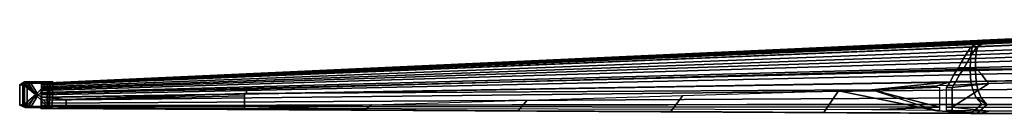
# Model space of a CAD drawing. Extents: x -2112 to 2115, y -152 to 1063.
# Tile 1 of 132: x -2112 to -844, y 222 to 349. Entities that reach past the tile are written whole.
import ezdxf

# ---------------------------------------------------------------- set-up
doc = ezdxf.new("R2010")
doc.units = 0
doc.header["$MEASUREMENT"] = 0
for name, color, linetype in [('AILERONS', 1, 'CONTINUOUS'), ('CENTER_WING', 1, 'CONTINUOUS'), ('FLAPS', 1, 'CONTINUOUS'), ('OUTER_WINGS', 1, 'CONTINUOUS'), ('SPOILERS', 1, 'CONTINUOUS'), ('WING_FOLD_LINES', 1, 'CONTINUOUS'), ('WING_TIPS', 1, 'CONTINUOUS')]:
    doc.layers.add(name, color=color, linetype=linetype)

msp = doc.modelspace()

# ---------------------------------------------------------------- meshes
at = {"layer": 'AILERONS', "color": 9, "linetype": 'CONTINUOUS'}
mesh = msp.add_polyface(dxfattribs=at)
corners = [(-1822.823187, 237.695947, 1933.176389), (-1822.823187, 251.419501, 1867.042822), (-2052.371018, 246.518159, 1897.077118), (-2052.371018, 237.900064, 1943.759583), (-2052.371018, 236.371146, 1897.077118), (-1822.823187, 235.474412, 1867.042822)]
mesh.append_faces([[corners[k] for k in face] for face in [(0, 3, 2, 1), (0, 5, 4, 3)]], dxfattribs={"color": 9})
at = {"layer": 'CENTER_WING', "color": 254, "linetype": 'CONTINUOUS'}
mesh = msp.add_polyface(dxfattribs=at)
corners = [(-350.10392, 302.004119, 1546.52649), (-895.539476, 287.438141, 1640.724357), (-896.95925, 285.40129, 1652.96991), (-879.17679, 285.890694, 1649.795759), (-873.293618, 279.158149, 1686.565588), (-349.793538, 290.633635, 1609.196223), (-351.023101, 226.49591, 1605.240662), (-873.805622, 229.136191, 1683.365561), (-879.17679, 229.07571, 1649.795759), (-896.95925, 229.167136, 1652.96991), (-879.339405, 228.656542, 1500.998749), (-349.876137, 225.837145, 1373.103207), (-348.674553, 336.349056, 1373.103207), (-879.366305, 314.525053, 1501.230761), (-886.151125, 304.039967, 1559.749832), (-349.038008, 323.151845, 1445.48621), (-891.750473, 294.499079, 1608.044206), (-349.474568, 311.03597, 1505.605893), (-866.642615, 270.377172, 1728.134357), (-350.112533, 279.222725, 1662.776914), (-863.907153, 267.275212, 1745.230992), (-909.155083, 265.080166, 1758.158972), (-910.770671, 262.118783, 1772.093416), (-910.770671, 236.884937, 1891.126644), (-349.876137, 236.386182, 1865.266869), (-910.770671, 232.509999, 1772.093416), (-909.155083, 231.993568, 1758.158972), (-863.907153, 231.536601, 1745.230992), (-865.656826, 240.01718, 1382.986503), (-348.590395, 240.438163, 1228.4697), (-348.674553, 342.014484, 1270.067265), (-869.617412, 319.35099, 1417.146561), (-865.636523, 239.934021, 1382.811393), (-873.409445, 248.837593, 1350.348016), (-348.91109, 251.760871, 1184.417012), (-877.725165, 259.151618, 1332.323539), (-348.017716, 265.063514, 1159.588601), (-880.047652, 269.635531, 1322.623741), (-348.317665, 278.594038, 1146.430744), (-881.054047, 284.022537, 1318.420558), (-348.368775, 297.151361, 1140.694532), (-880.757183, 299.669137, 1319.660403), (-348.079963, 317.307468, 1142.29746), (-879.587178, 308.966068, 1324.546897), (-347.888354, 329.235081, 1148.921495), (-877.919938, 314.879042, 1331.510074), (-347.796946, 336.764043, 1158.407154), (-876.540046, 317.927483, 1337.273152), (-349.195708, 340.549806, 1166.715843), (-874.782737, 320.656466, 1344.612502), (-347.38446, 344.036263, 1176.139118), (-871.503051, 323.046162, 1358.310012), (-348.674553, 346.85541, 1195.151384), (-865.636523, 321.686129, 1382.811393), (352.900914, 290.633635, 1611.41682), (353.219909, 279.222725, 1664.99751), (829.05955, 271.073994, 1725.206322), (834.323203, 280.080524, 1682.567404), (352.983514, 236.386182, 1867.487466), (865.891714, 236.842267, 1891.134854), (865.891714, 263.57892, 1763.80372), (825.377598, 265.017507, 1755.032472), (353.211296, 302.004119, 1548.747087), (840.455104, 288.992164, 1632.895117), (354.130477, 226.49591, 1607.461258), (352.983514, 225.837145, 1375.323804), (857.215588, 228.522185, 1497.124575), (834.728761, 228.923142, 1679.282123), (351.781929, 336.349056, 1375.323804), (352.145384, 323.151845, 1447.706807), (850.235368, 305.428511, 1553.66878), (857.188186, 315.564886, 1497.346554), (352.581944, 311.03597, 1507.82649), (844.424835, 296.037051, 1600.737784), (351.697771, 240.438163, 1230.690296), (851.403313, 240.031315, 1380.019083), (850.698921, 239.591223, 1385.341157), (864.534433, 234.722838, 1437.837295), (351.781929, 342.014484, 1272.287862), (864.534433, 318.563044, 1437.837295), (858.616803, 319.964755, 1415.384009), (352.018466, 251.760871, 1186.637608), (855.899729, 248.952502, 1346.046162), (351.125092, 265.063514, 1161.809198), (858.39064, 259.402085, 1327.225944), (351.425041, 278.594038, 1148.651341), (859.733052, 270.030141, 1317.083278), (351.476151, 297.151361, 1142.915129), (860.31517, 284.610264, 1312.68505), (351.187339, 317.307468, 1144.518057), (860.143424, 300.454606, 1313.982688), (350.99573, 329.235081, 1151.142092), (859.466777, 309.85154, 1319.095128), (350.904322, 336.764043, 1160.627751), (858.503162, 315.808904, 1326.37578), (352.303084, 340.549806, 1168.936439), (857.706187, 318.86873, 1332.397364), (350.491836, 344.036263, 1178.359715), (856.691821, 321.596196, 1340.061465), (351.781929, 346.85541, 1197.371981), (854.800869, 323.948276, 1354.348658), (850.698921, 322.062622, 1385.341157), (825.377598, 231.728995, 1755.032472), (865.891714, 232.0261, 1763.80372), (265.237008, 225.837145, 1325.067244), (251.352717, 237.83465, 1194.32487), (293.637441, 240.438163, 1194.32487), (251.179328, 343.036748, 1194.32487), (141.347497, 343.706117, 1202.030697), (72.504945, 237.398701, 1194.32487), (-69.75803, 237.247737, 1194.32487), (-250.062498, 222.406926, 1279.282399), (-238.637801, 227.932897, 1194.32487), (-314.292697, 238.507095, 1194.32487), (330.346196, 246.179431, 1194.32487), (330.346196, 251.760871, 1172.746119), (330.346196, 265.063514, 1148.372975), (330.346196, 278.594038, 1134.929502), (330.346196, 297.151361, 1129.123837), (330.346196, 317.307468, 1130.936053), (330.346196, 329.235081, 1137.731205), (330.346196, 336.764043, 1147.335926), (330.346196, 340.549806, 1154.734344), (330.346196, 344.036263, 1165.456216), (330.346196, 346.85541, 1183.712778), (-328.432397, 346.762457, 1180.914303), (-328.432397, 344.327297, 1167.153279), (330.346196, 346.197765, 1194.32487), (252.860757, 342.014484, 1211.741794), (-0.280187, 342.335904, 1202.030697), (-1.481771, 225.837145, 1327.228405), (141.347497, 342.014484, 1227.862679), (-0.280187, 342.70439, 1194.32487), (-28.329725, 341.083747, 1202.030697), (-60.506841, 346.428492, 1193.818322), (-231.275963, 331.325706, 1279.409265), (-149.719362, 333.099277, 1296.292545), (-152.036489, 347.095534, 1193.991371), (-226.844093, 347.640711, 1194.132804), (-328.432397, 250.521713, 1167.411704), (-328.432397, 243.091518, 1194.3307), (-328.432397, 263.802133, 1146.414467), (-328.432397, 277.295635, 1134.665034), (-328.432397, 295.836756, 1129.854481), (-328.432397, 316.001844, 1131.910645), (-328.432397, 327.944717, 1138.192598), (-328.432397, 335.490317, 1146.85686), (-328.432397, 339.237386, 1153.10101), (-328.432397, 348.381058, 1194.3307), (-269.908361, 347.954552, 1194.214223), (263.811889, 336.349056, 1325.17805), (51.459202, 336.349056, 1332.264794), (51.459202, 323.151845, 1414.145504), (271.936156, 323.151845, 1404.833783), (51.459202, 311.03597, 1482.148325), (278.843726, 311.03597, 1470.981611), (51.459202, 302.004119, 1528.434745), (283.939387, 302.004119, 1515.974644), (51.459202, 299.841681, 1544.462296), (132.786707, 300.145075, 1544.462296), (132.786707, 290.633635, 1600.193282), (290.23209, 290.633635, 1584.9988), (132.786707, 280.983424, 1651.472171), (51.459202, 280.960949, 1651.472171), (51.459202, 279.222725, 1659.870619), (296.30523, 279.222725, 1643.95844), (51.459202, 259.597028, 1770.943252), (-1.609861, 259.597028, 1766.983874), (-1.481771, 236.386182, 1893.144013), (317.546418, 236.386182, 1866.909269), (141.347497, 338.739451, 1296.199387), (51.459202, 338.213846, 1296.199387), (-243.329132, 319.843867, 1365.476081), (-64.111462, 322.286733, 1398.69433), (-64.111462, 334.960949, 1314.014498), (-108.81551, 333.988792, 1304.760177), (-149.719362, 332.750774, 1304.760177), (-253.720372, 309.197973, 1436.94701), (-64.111462, 310.577408, 1468.948699), (-261.413985, 301.253751, 1485.558783), (-64.111462, 301.82382, 1516.76868), (-270.900039, 291.221474, 1560.142056), (-145.438967, 290.947816, 1578.092237), (-145.438967, 295.63755, 1548.742691), (-64.111462, 297.431895, 1548.742691), (-280.149694, 281.111531, 1623.846759), (-145.438967, 280.197689, 1641.488613), (-312.890524, 242.850618, 1864.74921), (-60.647898, 259.597028, 1773.572503), (-59.831067, 279.001258, 1660.032961), (-145.438967, 278.605164, 1660.032961), (-64.111462, 336.313322, 1304.760177), (291.269977, 226.49591, 1580.530583), (-2.628735, 226.49591, 1594.152234), (-282.086475, 228.052399, 1555.30679), (59.985002, 349.468045, 1146.408251), (60.566003, 337.988601, 1202.030697), (58.571433, 342.840447, 1099.614104), (79.357378, 344.842118, 1021.689149), (60.903818, 343.494017, 1083.364776), (105.416837, 338.568868, 1000.77461), (122.921126, 327.655001, 993.043954), (134.357374, 320.300163, 993.534276), (158.340443, 299.487227, 998.295573), (142.456401, 313.332404, 993.998794), (180.423749, 269.066431, 1017.380942), (174.869656, 277.048491, 1011.185911), (187.963301, 256.268609, 1027.31358), (59.985002, 256.955557, 1092.61012), (167.318135, 256.375682, 1037.491175), (59.985002, 246.536061, 1188.801417), (-60.506841, 349.468045, 1146.408251), (-59.093272, 342.840447, 1099.614104), (-78.650534, 344.842118, 1021.689149), (-102.42068, 339.471099, 1002.442998), (-123.547851, 327.655001, 993.043954), (-134.917748, 320.300163, 993.534276), (-159.999121, 297.90265, 999.138246), (-167.839975, 256.375682, 1037.491175), (-187.658808, 256.268609, 1027.31358), (-60.506841, 256.955557, 1092.61012), (-60.506841, 246.536061, 1188.801417)]
mesh.append_faces([[corners[k] for k in face] for face in [(0, 5, 3, 1), (6, 11, 10), (12, 15, 14, 13), (15, 17, 16, 14), (17, 0, 1, 16), (5, 19, 18, 4), (19, 20, 18), (24, 27, 23), (11, 29, 28, 10), (30, 12, 13, 31), (29, 32, 28), (34, 36, 35, 33), (36, 38, 37, 35), (38, 40, 39, 37), (40, 42, 41, 39), (42, 44, 43, 41), (44, 46, 45, 43), (46, 48, 47, 45), (48, 50, 49, 47), (50, 52, 51, 49), (52, 30, 53, 51), (54, 57, 56, 55), (55, 61, 59, 58), (62, 63, 57, 54), (64, 67, 66, 65), (68, 71, 70, 69), (69, 70, 73, 72), (72, 73, 63, 62), (65, 76, 75, 74), (78, 80, 79), (74, 75, 82, 81), (81, 82, 84, 83), (83, 84, 86, 85), (85, 86, 88, 87), (87, 88, 90, 89), (89, 90, 92, 91), (91, 92, 94, 93), (93, 94, 96, 95), (95, 96, 98, 97), (97, 98, 100, 99), (99, 100, 101, 78), (58, 102, 67, 64), (65, 74, 106), (104, 105, 107), (108, 109, 110), (108, 110, 112, 111), (111, 112, 113), (74, 114, 106), (81, 83, 116, 115), (83, 85, 117, 116), (85, 87, 118, 117), (87, 89, 119, 118), (89, 91, 120, 119), (91, 93, 121, 120), (93, 95, 122, 121), (95, 97, 123, 122), (97, 99, 124, 123), (50, 126, 125, 52), (99, 127, 124), (129, 132, 107), (133, 134, 132, 129), (135, 138, 137), (29, 140, 34), (34, 139, 141, 36), (36, 141, 142, 38), (38, 142, 143, 40), (40, 143, 144, 42), (42, 144, 145, 44), (44, 145, 146, 46), (46, 146, 147, 48), (48, 147, 126, 50), (52, 125, 148, 30), (30, 148, 149), (150, 153, 152, 151), (153, 155, 154, 152), (155, 157, 156, 154), (157, 159, 156), (161, 165, 162, 160), (165, 166, 164), (128, 150, 170, 131), (135, 176, 172), (172, 173, 178, 177), (177, 178, 180, 179), (179, 180, 183, 181), (181, 182, 186, 185), (185, 190, 188), (174, 175, 191), (68, 69, 153, 150), (135, 172, 15, 12), (69, 72, 155, 153), (172, 177, 17, 15), (72, 62, 157, 155), (177, 179, 0, 17), (62, 54, 161, 157), (179, 181, 5, 0), (54, 55, 165, 161), (181, 185, 19, 5), (55, 58, 169, 165), (185, 187, 24, 19), (58, 64, 192, 169), (169, 192, 193, 168), (168, 193, 194, 187), (187, 194, 6, 24), (64, 65, 104, 192), (192, 104, 108, 193), (193, 108, 111, 194), (194, 111, 11, 6), (78, 68, 150, 128), (127, 107, 124), (124, 195, 197, 123), (123, 197, 199), (122, 198, 200, 121), (121, 200, 201, 120), (120, 201, 202, 119), (119, 202, 204), (118, 203, 206), (117, 205, 207, 116), (116, 207, 209), (115, 208, 210, 114), (148, 125, 149), (125, 126, 212, 211), (126, 147, 213, 212), (147, 146, 214, 213), (146, 145, 215, 214), (145, 144, 216, 215), (144, 143, 217, 216), (143, 142, 218, 217), (142, 141, 219, 218), (141, 218, 219), (139, 140, 221, 220), (1, 3, 2), (4, 3, 5), (7, 6, 10, 8), (9, 8, 10), (21, 20, 22), (22, 20, 23), (23, 20, 19, 24), (23, 27, 25), (25, 27, 26), (7, 27, 24, 6), (33, 32, 29, 34), (31, 53, 30), (59, 61, 60), (56, 61, 55), (77, 76, 66), (66, 76, 65), (68, 78, 79, 71), (78, 101, 80), (103, 102, 59), (59, 102, 58), (104, 65, 106, 105), (107, 105, 109, 108), (11, 111, 113, 29), (115, 114, 81), (81, 114, 74), (107, 127, 99), (128, 107, 99, 78), (130, 129, 131), (131, 129, 107, 128), (136, 135, 137, 137), (137, 137, 134, 133), (34, 140, 139), (113, 140, 29), (12, 30, 149, 135), (135, 149, 138), (156, 159, 158), (160, 159, 157, 161), (163, 162, 164), (164, 162, 165), (167, 166, 168), (168, 166, 165, 169), (171, 170, 151), (151, 170, 150), (172, 176, 174, 173), (174, 176, 175), (136, 176, 135), (181, 183, 182), (184, 183, 180), (187, 185, 188, 168), (168, 188, 167), (189, 188, 190), (186, 190, 185), (108, 104, 107), (124, 107, 108), (195, 124, 108, 196), (122, 123, 199, 198), (118, 119, 204, 203), (117, 118, 206, 205), (115, 116, 209, 208), (138, 149, 125), (137, 138, 125, 211), (134, 137, 211), (220, 218, 141, 139)]], dxfattribs={"color": 254})
at = {"layer": 'FLAPS', "color": 9, "linetype": 'CONTINUOUS'}
mesh = msp.add_polyface(dxfattribs=at)
corners = [(-927.270137, 236.899609, 1891.887344), (-927.270137, 262.631679, 1770.673738), (-1014.641166, 258.990735, 1792.516495), (-1822.823187, 254.193241, 1853.676216), (-1822.823187, 237.695947, 1933.176389), (-1822.823187, 235.025406, 1853.676216), (-1014.641166, 233.283483, 1792.516495), (-927.270137, 232.533802, 1770.673738)]
mesh.append_faces([[corners[k] for k in face] for face in [(0, 2, 1), (4, 0, 6, 5), (3, 2, 0, 4), (7, 6, 0)]], dxfattribs={"color": 9})
at = {"layer": 'OUTER_WINGS', "color": 254, "linetype": 'CONTINUOUS'}
mesh = msp.add_polyface(dxfattribs=at)
corners = [(-2084.825877, 255.677982, 1846.116618), (-2084.741921, 252.60236, 1865.608513), (-1820.168185, 258.402, 1826.50651), (-1820.168185, 259.992991, 1817.761768), (-904.397077, 285.196589, 1654.297555), (-902.972201, 287.239648, 1642.008004), (-1820.168185, 233.913681, 1817.761768), (-1820.168185, 233.915738, 1824.790489), (-2085.074508, 235.253631, 1864.378232), (-2084.764264, 235.07544, 1792.177524), (-886.833177, 228.696446, 1502.808922), (-904.397077, 229.205376, 1654.297555), (-2084.439245, 264.968006, 1792.177524), (-2084.537557, 261.398269, 1814.690496), (-893.619224, 303.774232, 1561.33857), (-886.859968, 314.216886, 1503.039993), (-2084.655643, 258.121024, 1833.389261), (-899.197474, 294.27198, 1609.450978), (-2084.416481, 239.024896, 1747.192791), (-873.202149, 240.011037, 1385.241298), (-2084.439245, 266.500458, 1760.130702), (-877.147811, 319.023382, 1419.27264), (-2084.503227, 242.087596, 1733.491274), (-880.180448, 248.799855, 1352.4901), (-872.92042, 240.488799, 1382.811393), (-2084.261576, 245.685852, 1725.769001), (-884.481531, 259.076213, 1334.526756), (-2084.34271, 249.345747, 1721.67657), (-886.796129, 269.521833, 1324.859903), (-2084.356535, 254.365351, 1719.89246), (-887.799108, 283.856295, 1320.670992), (-2084.278413, 259.817413, 1720.391012), (-887.503256, 299.445757, 1321.90661), (-2084.226585, 263.043734, 1722.451257), (-886.337225, 308.708748, 1326.776505), (-2084.20186, 265.080257, 1725.401541), (-884.675646, 314.600147, 1333.716039), (-2084.580213, 266.104275, 1727.985756), (-883.300418, 317.637472, 1339.459637), (-2084.090286, 267.047333, 1730.916637), (-881.5491, 320.35651, 1346.773966), (-2084.439245, 267.809889, 1736.829939), (-878.28053, 322.737521, 1360.425054), (-872.92042, 321.520235, 1382.811393), (-2084.828207, 249.515802, 1882.273483), (-1820.168185, 254.048092, 1848.785594), (-2084.764264, 237.928868, 1945.253058), (-2052.371018, 237.900064, 1943.759583), (-2052.371018, 246.518159, 1897.077118), (-1822.823187, 251.419501, 1867.042822), (-1822.823187, 254.193241, 1853.676216), (-1820.168185, 254.209002, 1853.475296), (-1822.823187, 235.025406, 1853.676216), (-1822.823187, 235.474412, 1867.042822), (-2052.371018, 236.371146, 1897.077118), (-1820.168185, 235.019684, 1853.475296)]
mesh.append_faces([[corners[k] for k in face] for face in [(0, 3, 2, 1), (6, 11, 10, 9), (12, 15, 14, 13), (13, 14, 17, 16), (16, 17, 5, 0), (9, 10, 19, 18), (20, 21, 15, 12), (18, 19, 24), (22, 23, 26, 25), (25, 26, 28, 27), (27, 28, 30, 29), (29, 30, 32, 31), (31, 32, 34, 33), (33, 34, 36, 35), (35, 36, 38, 37), (37, 38, 40, 39), (39, 40, 42, 41), (41, 42, 43), (1, 2, 45, 44), (44, 48, 47, 46), (52, 55, 7), (4, 3, 0, 5), (7, 6, 9, 8), (22, 18, 24, 23), (20, 41, 43, 21), (49, 48, 50), (51, 50, 45), (45, 50, 48, 44), (53, 52, 54), (54, 52, 7, 8), (47, 54, 8, 46)]], dxfattribs={"color": 254})
at = {"layer": 'SPOILERS', "color": 8, "linetype": 'CONTINUOUS'}
mesh = msp.add_polyface(dxfattribs=at)
corners = [(-1014.641166, 258.990735, 1792.516495), (-930.711816, 262.488257, 1771.534157), (-930.711816, 264.034416, 1764.318038), (-916.688536, 264.714706, 1760.311387), (-913.647443, 269.572217, 1734.081959), (-1820.168185, 254.048092, 1848.785594), (-1820.168185, 254.209002, 1853.475296), (-1820.168185, 259.992991, 1817.761768), (-1820.168185, 258.402, 1826.50651), (-908.745784, 278.381013, 1691.80515), (-904.397077, 285.196589, 1654.297555)]
mesh.append_faces([[corners[k] for k in face] for face in [(0, 2, 1), (7, 10, 9, 8), (8, 9, 4, 5), (3, 2, 4), (4, 2, 0), (5, 4, 0, 6)]], dxfattribs={"color": 8})
mesh = msp.add_polyface(dxfattribs=at)
corners = [(-873.293618, 279.158149, 1686.565588), (-879.17679, 285.890694, 1649.795759), (-896.95925, 285.40129, 1652.96991), (-901.334898, 278.543465, 1690.709878), (-866.642615, 270.377172, 1728.134357), (-906.255097, 269.69881, 1733.146593), (-863.907153, 267.275212, 1745.230992), (-909.155083, 265.080166, 1758.158972)]
mesh.append_faces([[corners[k] for k in face] for face in [(0, 3, 2, 1), (4, 5, 3, 0), (6, 7, 5, 4)]], dxfattribs={"color": 8})
mesh = msp.add_polyface(dxfattribs=at)
corners = [(-879.17679, 229.07571, 1649.795759), (-873.805622, 229.136191, 1683.365561), (-863.907153, 231.536601, 1745.230992), (-930.711816, 232.211273, 1764.318038), (-930.711816, 232.563333, 1771.534157), (-1820.168185, 235.019684, 1853.475296), (-1820.168185, 233.915738, 1824.790489), (-1820.168185, 233.913681, 1817.761768), (-1014.641166, 258.990735, 1792.516495), (-1057.322316, 257.72062, 1795.74642), (-1076.23409, 230.088852, 1684.970287), (-1257.879846, 251.752385, 1810.923746), (-1273.29139, 231.101993, 1720.144815), (-1458.437375, 245.784149, 1826.101073), (-1470.348689, 232.115135, 1755.319343), (-1658.994905, 239.815914, 1841.2784), (-1667.405989, 233.128276, 1790.493871)]
mesh.append_faces([[corners[k] for k in face] for face in [(0, 10, 9, 3), (5, 15, 7, 6), (10, 12, 11, 9), (12, 14, 13, 11), (14, 16, 15, 13), (1, 0, 3, 2), (4, 3, 9, 8), (16, 7, 15)]], dxfattribs={"color": 8})
at = {"layer": 'WING_FOLD_LINES', "color": 18, "linetype": 'CONTINUOUS'}
mesh = msp.add_polyface(dxfattribs=at)
corners = [(-904.397077, 285.196589, 1654.297555), (-908.745784, 278.381013, 1691.80515), (-901.334898, 278.543465, 1690.709878), (-896.95925, 285.40129, 1652.96991), (-913.647443, 269.572217, 1734.081959), (-906.255097, 269.69881, 1733.146593), (-916.688536, 264.714706, 1760.311387), (-909.155083, 265.080166, 1758.158972), (-918.054568, 262.204368, 1772.093416), (-918.054568, 236.891414, 1891.462464), (-910.770671, 236.884937, 1891.126644), (-910.770671, 262.118783, 1772.093416), (-918.054568, 232.524299, 1772.093416), (-916.688536, 232.06965, 1760.311387), (-909.155083, 231.993568, 1758.158972), (-910.770671, 232.509999, 1772.093416), (-902.972201, 287.239648, 1642.008004), (-895.539476, 287.438141, 1640.724357), (-904.397077, 229.205376, 1654.297555), (-886.833177, 228.696446, 1502.808922), (-879.339405, 228.656542, 1500.998749), (-896.95925, 229.167136, 1652.96991), (-886.859968, 314.216886, 1503.039993), (-893.619224, 303.774232, 1561.33857), (-886.151125, 304.039967, 1559.749832), (-879.366305, 314.525053, 1501.230761), (-899.197474, 294.27198, 1609.450978), (-891.750473, 294.499079, 1608.044206), (-873.202149, 240.011037, 1385.241298), (-865.656826, 240.01718, 1382.986503), (-877.147811, 319.023382, 1419.27264), (-869.617412, 319.35099, 1417.146561), (-872.92042, 240.488799, 1382.811393), (-880.180448, 248.799855, 1352.4901), (-873.409445, 248.837593, 1350.348016), (-865.636523, 239.934021, 1382.811393), (-884.481531, 259.076213, 1334.526756), (-877.725165, 259.151618, 1332.323539), (-886.796129, 269.521833, 1324.859903), (-880.047652, 269.635531, 1322.623741), (-887.799108, 283.856295, 1320.670992), (-881.054047, 284.022537, 1318.420558), (-887.503256, 299.445757, 1321.90661), (-880.757183, 299.669137, 1319.660403), (-886.337225, 308.708748, 1326.776505), (-879.587178, 308.966068, 1324.546897), (-884.675646, 314.600147, 1333.716039), (-877.919938, 314.879042, 1331.510074), (-883.300418, 317.637472, 1339.459637), (-876.540046, 317.927483, 1337.273152), (-881.5491, 320.35651, 1346.773966), (-874.782737, 320.656466, 1344.612502), (-878.28053, 322.737521, 1360.425054), (-871.503051, 323.046162, 1358.310012), (-872.92042, 321.520235, 1382.811393), (-865.636523, 321.686129, 1382.811393)]
mesh.append_faces([[corners[k] for k in face] for face in [(0, 3, 2, 1), (1, 2, 5, 4), (4, 5, 7, 6), (6, 7, 11, 8), (9, 10, 15, 12), (16, 17, 3, 0), (18, 21, 20, 19), (22, 25, 24, 23), (23, 24, 27, 26), (26, 27, 17, 16), (19, 20, 29, 28), (30, 31, 25, 22), (28, 29, 32), (33, 34, 37, 36), (36, 37, 39, 38), (38, 39, 41, 40), (40, 41, 43, 42), (42, 43, 45, 44), (44, 45, 47, 46), (46, 47, 49, 48), (48, 49, 51, 50), (50, 51, 53, 52), (52, 53, 55, 54), (8, 11, 10, 9), (12, 15, 14, 13), (33, 32, 29), (34, 33, 29, 35), (30, 54, 55, 31)]], dxfattribs={"color": 18})
at = {"layer": 'WING_TIPS', "color": 254, "linetype": 'CONTINUOUS'}
mesh = msp.add_polyface(dxfattribs=at)
corners = [(-2091.779639, 252.696522, 1650.887014), (-2092.180958, 252.696522, 1650.887014), (-2092.27014, 252.72613, 1650.887034), (-2092.27014, 252.992601, 1650.88721), (-2092.189876, 253.030668, 1650.887235), (-2091.770721, 253.030668, 1650.887235), (-2077.218666, 237.746351, 1649.025129), (-2100.941089, 237.746351, 1649.025129), (-2106.212739, 240.435806, 1649.026911), (-2106.212739, 264.640894, 1649.042948), (-2101.468254, 268.098764, 1649.045239), (-2076.691501, 268.098764, 1649.045239), (-2074.699799, 236.319062, 1684.182143), (-2105.574574, 236.319062, 1684.182143), (-2112.435634, 239.258698, 1684.184091), (-2112.435634, 265.715423, 1684.20162), (-2106.26068, 269.494955, 1684.204124), (-2074.013693, 269.494955, 1684.204124), (-2070.453995, 236.15464, 1932.347312), (-2101.328769, 236.15464, 1932.347312), (-2108.18983, 239.094276, 1932.34926), (-2108.18983, 265.551001, 1932.366789), (-2102.014876, 269.330533, 1932.369293), (-2069.767889, 269.330533, 1932.369293), (-2073.836844, 237.536549, 1965.683862), (-2097.559267, 237.536549, 1965.683862), (-2102.830917, 240.226003, 1965.685644), (-2102.830917, 264.431092, 1965.701681), (-2098.086432, 267.888962, 1965.703972), (-2073.309679, 267.888962, 1965.703972), (-2088.397817, 252.48672, 1967.545747), (-2088.799136, 252.48672, 1967.545747), (-2088.888318, 252.516328, 1967.545766), (-2088.888318, 252.782799, 1967.545943), (-2088.808054, 252.820866, 1967.545968), (-2088.388899, 252.820866, 1967.545968)]
mesh.append_faces([[corners[k] for k in face] for face in [(0, 1, 7, 6), (6, 7, 13, 12), (12, 13, 19, 18), (18, 19, 25, 24), (24, 25, 31, 30), (1, 2, 8, 7), (7, 8, 14, 13), (13, 14, 20, 19), (19, 20, 26, 25), (25, 26, 32, 31), (2, 3, 9, 8), (8, 9, 15, 14), (14, 15, 21, 20), (20, 21, 27, 26), (26, 27, 33, 32), (3, 4, 10, 9), (9, 10, 16, 15), (15, 16, 22, 21), (21, 22, 28, 27), (27, 28, 34, 33), (4, 5, 11, 10), (10, 11, 17, 16), (16, 17, 23, 22), (22, 23, 29, 28), (28, 29, 35, 34), (5, 0, 6, 11), (11, 6, 12, 17), (17, 12, 18, 23), (23, 18, 24, 29), (29, 24, 30, 35)]], dxfattribs={"color": 254})

doc.saveas('drawing.dxf')
